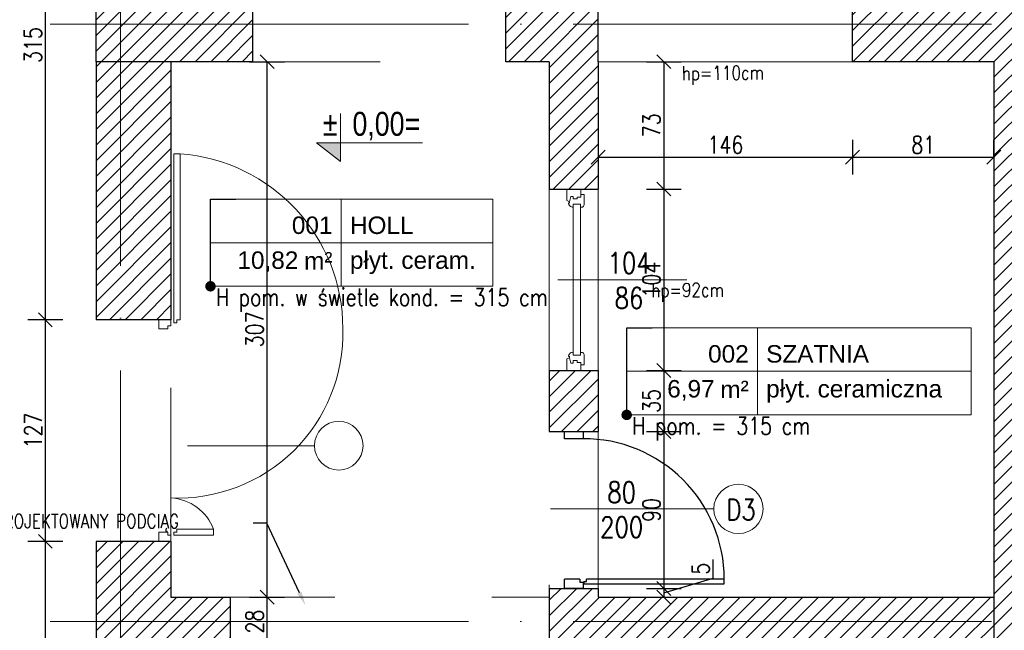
# Model space of a CAD drawing. Header units: millimetres. Extents: x -66901 to 936319, y -323998 to 488548.
# Tile 54 of 84: x 742211 to 747859, y 81952 to 85452. Entities that reach past the tile are written whole.
import ezdxf
from ezdxf import colors
from ezdxf.entities.mleader import LeaderData, LeaderLine
from ezdxf.enums import TextEntityAlignment as Align
from ezdxf.lldxf.tags import DXFTag
from ezdxf.math import Vec2, Vec3

# ---------------------------------------------------------------- set-up
doc = ezdxf.new("R2010")
doc.units = ezdxf.units.MM
doc.header["$LTSCALE"] = 5
doc.header["$MEASUREMENT"] = 0
doc.linetypes.add('ACAD_ISO03W100', pattern=[30, 12, -18])
doc.linetypes.add('ACAD_ISO04W100', pattern=[30, 24, -3, 0, -3])
doc.layers.add('A_DZIAŁOWA_PROJEKTOWANE', color=7, linetype='Continuous', lineweight=18, true_color=0x007cb0)
doc.layers.add('A_HATCH', color=7, linetype='Continuous', lineweight=5, true_color=0x999999)
for name, color, linetype, lineweight in [('A_KONST_ISTNIEJĄCE', 83, 'Continuous', 25), ('A_OPISY', 44, 'Continuous', 9), ('A_OSIE KONSTRUKCYJNE', 150, 'ACAD_ISO04W100', 5), ('A_STOLARKA DRZWIOWA', 30, 'Continuous', 15), ('A_STOLARKA OKIENNA', 141, 'Continuous', 15), ('A_WIDOK', 141, 'Continuous', 13), ('A_WIDOK-NAD', 221, 'DASHED', 13), ('A_WYMIAROWANIE', 7, 'Continuous', 9)]:
    doc.layers.add(name, color=color, linetype=linetype, lineweight=lineweight)
doc.layers.add('A_NIEWIDOCZNE  POMOCNICZE', color=252, linetype='ACAD_ISO03W100', lineweight=5, plot=False)
doc.layers.add('K-S$UPY', color=4, linetype='Continuous')
doc.styles.add('APLUS', font='arial.ttf', dxfattribs={"width": 0.6})
doc.styles.add('ARIAL', font='arial.ttf')
doc.styles.get("Standard").update_dxf_attribs({"font": 'simplex.shx', "width": 0.8})
tags = doc.linetypes.add('DASHED', pattern=[0.75, 0.5, -0.25]).pattern_tags.tags
tags[6:7] = [DXFTag(74, 4), DXFTag(75, 0), DXFTag(340, '0'), DXFTag(46, 1.0), DXFTag(50, 0.0), DXFTag(44, 0.0), DXFTag(45, 0.0)]
tags[4:5] = [DXFTag(74, 4), DXFTag(75, 0), DXFTag(340, '0'), DXFTag(46, 1.0), DXFTag(50, 0.0), DXFTag(44, 0.0), DXFTag(45, 0.0)]
doc.dimstyles.new('1 do 100', dxfattribs={"dimtxt": 10, "dimasz": 8, "dimexe": 10, "dimexo": 10, "dimgap": 2, "dimtad": 1, "dimdec": 0, "dimtxsty": 'Standard', "dimblk": 'OBLIQUE', "dimcen": 2.5, "dimadec": 0, "dimazin": 0, "dimtfac": 1, "dimtdec": 0, "dimtmove": 0, "dimatfit": 3, "dimldrblk": 'OBLIQUE', "dimfxl": 10, "dimfxlon": 1, "dimarcsym": 0})
pattern_1 = [(45, (-15049.4887, -19245.573), (-4.490128, 4.490128), [])]

# ---------------------------------------------------------------- blocks, each defined once
blk = doc.blocks.new('*U608')
for p, q in [((54, 0), (54, -8)), ((54, 0), (60.68, 0)), ((54, 0), (54, -8)), ((60.68, 0), (61.26, -1.55)), ((151.32, 0), (150.74, -1.55)), ((158, 0), (151.32, 0)), ((158, 0), (158, -8)), ((58.24, -2.4), (61.26, -1.55)), ((58.24, -3.73), (58.24, -2.4)), ((59.61, -3.73), (58.24, -3.73)), ((59.61, -6.06), (59.61, -3.73)), ((61.26, -1.55), (62.11, -1.55)), ((62.11, -1.55), (62.01, -1.01)), ((62.75, -7.98), (62.75, -3.66)), ((62.75, -3.66), (64.38, -3.66)), ((149.25, -3.66), (147.62, -3.66)), ((149.25, -7.98), (149.25, -3.66)), ((149.89, -1.55), (149.99, -1.01)), ((150.74, -1.55), (149.89, -1.55)), ((153.76, -2.4), (150.74, -1.55)), ((152.39, -6.06), (152.39, -3.73)), ((152.39, -3.73), (153.76, -3.73)), ((153.76, -3.73), (153.76, -2.4)), ((54, -8), (57.2, -8)), ((57.2, -8), (57.2, -9.92)), ((57.2, -8), (58.59, -8)), ((57.2, -9.92), (63.06, -9.92)), ((58.59, -8), (58.59, -6.06)), ((58.59, -6.06), (59.61, -6.06)), ((64.34, -7.98), (62.75, -7.98)), ((64.34, -9.03), (64.34, -7.98)), ((147.66, -9.03), (147.66, -7.98)), ((147.66, -7.98), (149.25, -7.98)), ((154.8, -9.92), (148.94, -9.92)), ((153.41, -6.06), (152.39, -6.06)), ((153.41, -8), (153.41, -6.06)), ((154.8, -8), (153.41, -8)), ((158, -8), (154.8, -8)), ((154.8, -8), (154.8, -9.92))]:
    blk.add_line(p, q)
blk.add_lwpolyline([(62.75, -3.66), (149.25, -3.66), (149.25, -7.98), (62.75, -7.98)], close=True)
for centre, radius, start, end in [((61.87, -3.52), 2.51, 356.8105, 86.8105), ((150.13, -3.52), 2.51, 93.1895, 183.1895), ((62.97, -8.42), 1.5, 273.3553, 335.6854), ((149.03, -8.42), 1.5, 204.3146, 266.6447)]:
    blk.add_arc(centre, radius, start, end)
blk = doc.blocks.new('*U171')
blk.add_hatch(color=256).paths.add_polyline_path([(0, 0.1532), (-0.198, 0.1532), (0, 0)])
blk.add_line((0, 0.1532), (0, 0.4))
blk.add_lwpolyline([(0, 0.1532), (0, 0), (-0.198, 0.1532), (0.6852, 0.1532)])
at = {"style": 'APLUS', "width": 0.8}
blk.add_attdef('%%P_0.00', text='', height=0.2, dxfattribs=at).set_placement((-0.1457, 0.1532), align=Align.BOTTOM_LEFT)
blk = doc.blocks.new('*U610')
at = {"lineweight": 5}
for p, q in [((-75, -25), (-75, 25)), ((-75, 25), (0, 25)), ((0, 0), (0, 25)), ((0, 25), (122.5, 25)), ((122.5, 25), (122.5, -25)), ((-75, -25), (0, -25)), ((122.5, -25), (0, -25))]:
    blk.add_line(p, q, dxfattribs=at)
at = {"lineweight": 5, "ltscale": 18.5}
for p, q in [((0, 25), (0, -25)), ((-75, 0), (122.5, 0))]:
    blk.add_line(p, q, dxfattribs=at)
at = {"lineweight": 5, "ltscale": 18.5, "insert": (-5, -10.38), "char_height": 10, "attachment_point": 6, "style": 'ARIAL'}
blk.add_mtext('\\A1;m²', dxfattribs=at)
at = {"lineweight": 5, "style": 'ARIAL'}
blk.add_attdef('1NR', text='', height=10, dxfattribs=at).set_placement((-5, 5), align=Align.RIGHT)
blk.add_attdef('2POM', (5, 5), '', height=10, dxfattribs=at)
blk.add_attdef('4PL2', text='', height=10, dxfattribs=at).set_placement((-24.57, -5), align=Align.TOP_RIGHT)
blk.add_attdef('3POS', text='', height=10, dxfattribs=at).set_placement((5, -5), align=Align.TOP_LEFT)
blk = doc.blocks.new('_Dot')
at = {"color": 0, "linetype": 'ByBlock', "lineweight": -2}
blk.add_line((-0.5, 0), (-1, 0), dxfattribs=at)
at = {"color": 0, "linetype": 'ByBlock', "const_width": 0.5}
blk.add_lwpolyline([(-0.25, 0, 1), (0.25, 0, 1)], format="xyb", close=True, dxfattribs=at)
blk = doc.blocks.new('*U611')
at = {"lineweight": 5}
for p, q in [((-75, -25), (-75, 25)), ((-75, 25), (0, 25)), ((0, 0), (0, 25)), ((0, 25), (86.97, 25)), ((86.97, 25), (86.97, -25)), ((-75, -25), (0, -25)), ((86.97, -25), (0, -25))]:
    blk.add_line(p, q, dxfattribs=at)
at = {"lineweight": 5, "ltscale": 18.5}
for p, q in [((0, 25), (0, -25)), ((-75, 0), (86.97, 0))]:
    blk.add_line(p, q, dxfattribs=at)
at = {"lineweight": 5, "ltscale": 18.5, "insert": (-5, -10.38), "char_height": 10, "attachment_point": 6, "style": 'ARIAL'}
blk.add_mtext('\\A1;m²', dxfattribs=at)
at = {"lineweight": 5, "style": 'ARIAL'}
blk.add_attdef('1NR', text='', height=10, dxfattribs=at).set_placement((-5, 5), align=Align.RIGHT)
blk.add_attdef('2POM', (5, 5), '', height=10, dxfattribs=at)
blk.add_attdef('4PL2', text='', height=10, dxfattribs=at).set_placement((-24.57, -5), align=Align.TOP_RIGHT)
blk.add_attdef('3POS', text='', height=10, dxfattribs=at).set_placement((5, -5), align=Align.TOP_LEFT)
blk = doc.blocks.new('OSI')
at = {"layer": 'A_OSIE KONSTRUKCYJNE', "ltscale": 2}
for p, q in [((17829.03, 22227.01), (17829.03, 19966.92)), ((17788.7, 21825.62), (19027.17, 21825.62)), ((17788.7, 21483.12), (19027.17, 21483.12))]:
    blk.add_line(p, q, dxfattribs=at)
blk = doc.blocks.new('_Oblique')
at = {"color": 0, "linetype": 'ByBlock', "lineweight": -2}
blk.add_line((-0.5, -0.5), (0.5, 0.5), dxfattribs=at)
blk = doc.blocks.new('*D534')
at = {"layer": 'A_WYMIAROWANIE', "color": 0, "lineweight": -2, "ltscale": 2, "transparency": 16777216}
for p, q in [((14756.2, 19153.66), (14736.2, 19153.66)), ((14746.2, 18669.66), (14746.2, 19153.66)), ((14756.2, 18669.66), (14736.2, 18669.66))]:
    blk.add_line(p, q, dxfattribs=at)
at = {"layer": 'Defpoints', "color": 0, "ltscale": 2, "transparency": 16777216}
for p in [(14746.2, 19153.66), (14775.26, 19153.66), (14775.26, 18669.66)]:
    blk.add_point(p, dxfattribs=at)
at = {"layer": 'A_WYMIAROWANIE', "color": 0, "lineweight": -2, "ltscale": 2, "transparency": 16777216, "xscale": 8, "yscale": 8, "zscale": 8}
for p, rotation in [((14746.2, 19153.66), 90), ((14746.2, 18669.66), 270)]:
    blk.add_blockref('_Oblique', p, dxfattribs=dict(at, rotation=rotation))
at = {"layer": 'A_WYMIAROWANIE', "color": 0, "ltscale": 2, "transparency": 16777216, "insert": (14739.1, 18911.66), "char_height": 10, "attachment_point": 5, "rotation": 90}
blk.add_mtext('484', dxfattribs=at)
blk = doc.blocks.new('*D535')
at = {"layer": 'A_WYMIAROWANIE', "color": 0, "lineweight": -2, "ltscale": 2, "transparency": 16777216}
for p, q in [((14756.2, 19280.66), (14736.2, 19280.66)), ((14746.2, 19153.66), (14746.2, 19280.66)), ((14756.2, 19153.66), (14736.2, 19153.66))]:
    blk.add_line(p, q, dxfattribs=at)
at = {"layer": 'Defpoints', "color": 0, "ltscale": 2, "transparency": 16777216}
for p in [(14746.2, 19280.66), (14780.5, 19280.66), (14775.26, 19153.66)]:
    blk.add_point(p, dxfattribs=at)
at = {"layer": 'A_WYMIAROWANIE', "color": 0, "lineweight": -2, "ltscale": 2, "transparency": 16777216, "xscale": 8, "yscale": 8, "zscale": 8}
for p, rotation in [((14746.2, 19280.66), 90), ((14746.2, 19153.66), 270)]:
    blk.add_blockref('_Oblique', p, dxfattribs=dict(at, rotation=rotation))
at = {"layer": 'A_WYMIAROWANIE', "color": 0, "ltscale": 2, "transparency": 16777216, "insert": (14739.18, 19217.16), "char_height": 10, "attachment_point": 5, "rotation": 90}
blk.add_mtext('127', dxfattribs=at)
blk = doc.blocks.new('*D536')
at = {"layer": 'A_WYMIAROWANIE', "color": 0, "lineweight": -2, "ltscale": 2, "transparency": 16777216}
for p, q in [((14756.2, 19595.66), (14736.2, 19595.66)), ((14746.2, 19280.66), (14746.2, 19595.66)), ((14756.2, 19280.66), (14736.2, 19280.66))]:
    blk.add_line(p, q, dxfattribs=at)
at = {"layer": 'Defpoints', "color": 0, "ltscale": 2, "transparency": 16777216}
for p in [(14746.2, 19595.66), (14775.26, 19595.66), (14780.5, 19280.66)]:
    blk.add_point(p, dxfattribs=at)
at = {"layer": 'A_WYMIAROWANIE', "color": 0, "lineweight": -2, "ltscale": 2, "transparency": 16777216, "xscale": 8, "yscale": 8, "zscale": 8}
for p, rotation in [((14746.2, 19595.66), 90), ((14746.2, 19280.66), 270)]:
    blk.add_blockref('_Oblique', p, dxfattribs=dict(at, rotation=rotation))
at = {"layer": 'A_WYMIAROWANIE', "color": 0, "ltscale": 2, "transparency": 16777216, "insert": (14739.09, 19438.16), "char_height": 10, "attachment_point": 5, "rotation": 90}
blk.add_mtext('315', dxfattribs=at)
blk = doc.blocks.new('*D557')
at = {"layer": 'A_WYMIAROWANIE', "color": 0, "lineweight": -2, "ltscale": 2, "transparency": 16777216}
for p, q in [((14863.38, 19121.66), (14883.38, 19121.66)), ((14873.38, 19093.66), (14873.38, 19121.66)), ((14863.38, 19093.66), (14883.38, 19093.66))]:
    blk.add_line(p, q, dxfattribs=at)
at = {"layer": 'Defpoints', "color": 0, "ltscale": 2, "transparency": 16777216}
for p in [(14852.26, 19121.66), (14873.38, 19121.66), (14852.26, 19093.66)]:
    blk.add_point(p, dxfattribs=at)
at = {"layer": 'A_WYMIAROWANIE', "color": 0, "lineweight": -2, "ltscale": 2, "transparency": 16777216, "xscale": 8, "yscale": 8, "zscale": 8}
for p, rotation in [((14873.38, 19121.66), 90), ((14873.38, 19093.66), 270)]:
    blk.add_blockref('_Oblique', p, dxfattribs=dict(at, rotation=rotation))
at = {"layer": 'A_WYMIAROWANIE', "color": 0, "ltscale": 2, "transparency": 16777216, "insert": (14866.28, 19107.66), "char_height": 10, "attachment_point": 5, "rotation": 90}
blk.add_mtext('28', dxfattribs=at)
blk = doc.blocks.new('*D558')
at = {"layer": 'A_WYMIAROWANIE', "color": 0, "lineweight": -2, "ltscale": 2, "transparency": 16777216}
for p, q in [((14863.38, 19428.66), (14883.38, 19428.66)), ((14873.38, 19121.66), (14873.38, 19428.66)), ((14863.38, 19121.66), (14883.38, 19121.66))]:
    blk.add_line(p, q, dxfattribs=at)
at = {"layer": 'Defpoints', "color": 0, "ltscale": 2, "transparency": 16777216}
for p in [(14853.01, 19428.66), (14873.38, 19428.66), (14852.26, 19121.66)]:
    blk.add_point(p, dxfattribs=at)
at = {"layer": 'A_WYMIAROWANIE', "color": 0, "lineweight": -2, "ltscale": 2, "transparency": 16777216, "xscale": 8, "yscale": 8, "zscale": 8}
for p, rotation in [((14873.38, 19428.66), 90), ((14873.38, 19121.66), 270)]:
    blk.add_blockref('_Oblique', p, dxfattribs=dict(at, rotation=rotation))
at = {"layer": 'A_WYMIAROWANIE', "color": 0, "ltscale": 2, "transparency": 16777216, "insert": (14866.27, 19275.16), "char_height": 10, "attachment_point": 5, "rotation": 90}
blk.add_mtext('307', dxfattribs=at)
blk = doc.blocks.new('*D559')
at = {"layer": 'A_WYMIAROWANIE', "color": 0, "lineweight": -2, "ltscale": 2, "transparency": 16777216}
for p, q in [((15090.97, 19428.66), (15110.97, 19428.66)), ((15100.97, 19428.66), (15100.97, 19355.66)), ((15090.97, 19355.66), (15110.97, 19355.66))]:
    blk.add_line(p, q, dxfattribs=at)
at = {"layer": 'Defpoints', "color": 0, "ltscale": 2, "transparency": 16777216}
for p in [(15074.78, 19428.66), (15063.26, 19355.66), (15100.97, 19355.66)]:
    blk.add_point(p, dxfattribs=at)
at = {"layer": 'A_WYMIAROWANIE', "color": 0, "lineweight": -2, "ltscale": 2, "transparency": 16777216, "xscale": 8, "yscale": 8, "zscale": 8}
for p, rotation in [((15100.97, 19428.66), 90), ((15100.97, 19355.66), 270)]:
    blk.add_blockref('_Oblique', p, dxfattribs=dict(at, rotation=rotation))
at = {"layer": 'A_WYMIAROWANIE', "color": 0, "ltscale": 2, "transparency": 16777216, "insert": (15093.86, 19392.16), "char_height": 10, "attachment_point": 5, "rotation": 90}
blk.add_mtext('73', dxfattribs=at)
blk = doc.blocks.new('*D560')
at = {"layer": 'A_WYMIAROWANIE', "color": 0, "lineweight": -2, "ltscale": 2, "transparency": 16777216}
for p, q in [((15090.97, 19355.66), (15110.97, 19355.66)), ((15100.97, 19355.66), (15100.97, 19251.66)), ((15090.97, 19251.66), (15110.97, 19251.66))]:
    blk.add_line(p, q, dxfattribs=at)
at = {"layer": 'Defpoints', "color": 0, "ltscale": 2, "transparency": 16777216}
for p in [(15063.26, 19355.66), (15063.26, 19251.66), (15100.97, 19251.66)]:
    blk.add_point(p, dxfattribs=at)
at = {"layer": 'A_WYMIAROWANIE', "color": 0, "lineweight": -2, "ltscale": 2, "transparency": 16777216, "xscale": 8, "yscale": 8, "zscale": 8}
for p, rotation in [((15100.97, 19355.66), 90), ((15100.97, 19251.66), 270)]:
    blk.add_blockref('_Oblique', p, dxfattribs=dict(at, rotation=rotation))
at = {"layer": 'A_WYMIAROWANIE', "color": 0, "ltscale": 2, "transparency": 16777216, "insert": (15093.86, 19303.66), "char_height": 10, "attachment_point": 5, "rotation": 90}
blk.add_mtext('104', dxfattribs=at)
blk = doc.blocks.new('*D561')
at = {"layer": 'A_WYMIAROWANIE', "color": 0, "lineweight": -2, "ltscale": 2, "transparency": 16777216}
for p, q in [((15090.97, 19251.66), (15110.97, 19251.66)), ((15100.97, 19251.66), (15100.97, 19216.66)), ((15090.97, 19216.66), (15110.97, 19216.66))]:
    blk.add_line(p, q, dxfattribs=at)
at = {"layer": 'Defpoints', "color": 0, "ltscale": 2, "transparency": 16777216}
for p in [(15063.26, 19251.66), (15063.26, 19216.66), (15100.97, 19216.66)]:
    blk.add_point(p, dxfattribs=at)
at = {"layer": 'A_WYMIAROWANIE', "color": 0, "lineweight": -2, "ltscale": 2, "transparency": 16777216, "xscale": 8, "yscale": 8, "zscale": 8}
for p, rotation in [((15100.97, 19251.66), 90), ((15100.97, 19216.66), 270)]:
    blk.add_blockref('_Oblique', p, dxfattribs=dict(at, rotation=rotation))
at = {"layer": 'A_WYMIAROWANIE', "color": 0, "ltscale": 2, "transparency": 16777216, "insert": (15093.86, 19234.16), "char_height": 10, "attachment_point": 5, "rotation": 90}
blk.add_mtext('35', dxfattribs=at)
blk = doc.blocks.new('*D562')
at = {"layer": 'A_WYMIAROWANIE', "color": 0, "lineweight": -2, "ltscale": 2, "transparency": 16777216}
for p, q in [((15090.97, 19216.66), (15110.97, 19216.66)), ((15100.97, 19216.66), (15100.97, 19126.66)), ((15090.97, 19126.66), (15110.97, 19126.66))]:
    blk.add_line(p, q, dxfattribs=at)
at = {"layer": 'Defpoints', "color": 0, "ltscale": 2, "transparency": 16777216}
for p in [(15063.26, 19216.66), (15063.26, 19126.66), (15100.97, 19126.66)]:
    blk.add_point(p, dxfattribs=at)
at = {"layer": 'A_WYMIAROWANIE', "color": 0, "lineweight": -2, "ltscale": 2, "transparency": 16777216, "xscale": 8, "yscale": 8, "zscale": 8}
for p, rotation in [((15100.97, 19216.66), 90), ((15100.97, 19126.66), 270)]:
    blk.add_blockref('_Oblique', p, dxfattribs=dict(at, rotation=rotation))
at = {"layer": 'A_WYMIAROWANIE', "color": 0, "ltscale": 2, "transparency": 16777216, "insert": (15093.86, 19171.66), "char_height": 10, "attachment_point": 5, "rotation": 90}
blk.add_mtext('90', dxfattribs=at)
blk = doc.blocks.new('*D563')
at = {"layer": 'A_WYMIAROWANIE', "color": 0, "lineweight": -2, "ltscale": 2, "transparency": 16777216}
for p, q in [((15129.22, 19132.64), (15129.22, 19143.27)), ((15100.97, 19124.16), (15129.22, 19132.64)), ((15090.97, 19126.66), (15110.97, 19126.66)), ((15100.97, 19126.66), (15100.97, 19121.66)), ((15090.97, 19121.66), (15110.97, 19121.66))]:
    blk.add_line(p, q, dxfattribs=at)
at = {"layer": 'Defpoints', "color": 0, "ltscale": 2, "transparency": 16777216}
for p in [(15063.26, 19126.66), (15073.64, 19121.66), (15100.97, 19121.66)]:
    blk.add_point(p, dxfattribs=at)
at = {"layer": 'A_WYMIAROWANIE', "color": 0, "lineweight": -2, "ltscale": 2, "transparency": 16777216, "xscale": 8, "yscale": 8, "zscale": 8}
for p, rotation in [((15100.97, 19126.66), 90), ((15100.97, 19121.66), 270)]:
    blk.add_blockref('_Oblique', p, dxfattribs=dict(at, rotation=rotation))
at = {"layer": 'A_WYMIAROWANIE', "color": 0, "ltscale": 2, "transparency": 16777216, "insert": (15122.14, 19137.95), "char_height": 10, "attachment_point": 5, "rotation": 90}
blk.add_mtext('5', dxfattribs=at)
blk = doc.blocks.new('*D564')
at = {"layer": 'A_WYMIAROWANIE', "color": 0, "lineweight": -2, "ltscale": 2, "transparency": 16777216}
for p, q in [((15209.26, 19383.9), (15209.26, 19363.9)), ((15063.26, 19382.16), (15063.26, 19363.9)), ((15063.26, 19373.9), (15209.26, 19373.9))]:
    blk.add_line(p, q, dxfattribs=at)
at = {"layer": 'Defpoints', "color": 0, "ltscale": 2, "transparency": 16777216}
for p in [(15209.26, 19428.66), (15063.26, 19392.16), (15209.26, 19373.9)]:
    blk.add_point(p, dxfattribs=at)
at = {"layer": 'A_WYMIAROWANIE', "color": 0, "lineweight": -2, "ltscale": 2, "transparency": 16777216, "xscale": 8, "yscale": 8, "zscale": 8, "rotation": 180}
blk.add_blockref('_Oblique', (15063.26, 19373.9), dxfattribs=at)
at = {"layer": 'A_WYMIAROWANIE', "color": 0, "lineweight": -2, "ltscale": 2, "transparency": 16777216, "xscale": 8, "yscale": 8, "zscale": 8}
blk.add_blockref('_Oblique', (15209.26, 19373.9), dxfattribs=at)
at = {"layer": 'A_WYMIAROWANIE', "color": 0, "ltscale": 2, "transparency": 16777216, "insert": (15136.26, 19381), "char_height": 10, "attachment_point": 5}
blk.add_mtext('146', dxfattribs=at)
blk = doc.blocks.new('*D565')
at = {"layer": 'A_WYMIAROWANIE', "color": 0, "lineweight": -2, "ltscale": 2, "transparency": 16777216}
for p, q in [((15209.26, 19383.9), (15209.26, 19363.9)), ((15290.26, 19373.9), (15290.26, 19383.9)), ((15209.26, 19373.9), (15290.26, 19373.9))]:
    blk.add_line(p, q, dxfattribs=at)
at = {"layer": 'Defpoints', "color": 0, "ltscale": 2, "transparency": 16777216}
for p in [(15209.26, 19428.66), (15290.26, 19373.9), (15290.26, 19373.9)]:
    blk.add_point(p, dxfattribs=at)
at = {"layer": 'A_WYMIAROWANIE', "color": 0, "lineweight": -2, "ltscale": 2, "transparency": 16777216, "xscale": 8, "yscale": 8, "zscale": 8, "rotation": 180}
blk.add_blockref('_Oblique', (15209.26, 19373.9), dxfattribs=at)
at = {"layer": 'A_WYMIAROWANIE', "color": 0, "lineweight": -2, "ltscale": 2, "transparency": 16777216, "xscale": 8, "yscale": 8, "zscale": 8}
blk.add_blockref('_Oblique', (15290.26, 19373.9), dxfattribs=at)
at = {"layer": 'A_WYMIAROWANIE', "color": 0, "ltscale": 2, "transparency": 16777216, "insert": (15249.76, 19381), "char_height": 10, "attachment_point": 5}
blk.add_mtext('81', dxfattribs=at)
blk = doc.blocks.new('A$C704C2890')
at = {"layer": 'A_HATCH'}
h = blk.add_hatch(dxfattribs=at)
h.set_pattern_fill('ANSI31', color=256, scale=2)
h.set_pattern_definition(pattern_1)
h.paths.add_polyline_path([(2024, -1237), (1954, -1237), (1914, -1237), (1914, -1280), (1958, -1280), (1958, -1294), (2024, -1294)])
h.paths.add_polyline_path([(1739, -1237), (1567, -1237), (1567, -1280), (1739, -1280)])
h.paths.add_polyline_path([(1467, -1144), (1439, -1144), (1439, -1237), (1467, -1237)])
h.paths.add_polyline_path([(1467, -1019), (1439, -1019), (1439, -1044), (1467, -1044)])
h.paths.add_polyline_path([(1467, -507), (1439, -507), (1439, -931), (1467, -931)])
h.paths.add_polyline_path([(1516, -597), (1467, -597), (1467, -667), (1516, -667)])
h.paths.add_polyline_path([(1516, -479), (1482, -479), (1482, -447), (1475.1, -447), (1439, -447), (1439, -507), (1467, -507), (1516, -507)])
h.paths.add_polyline_path([(1954, -479), (1727, -479), (1727, -474), (1699, -474), (1699, -479), (1699, -507), (1954, -507)])
h.paths.add_polyline_path([(1727, -349), (1699, -349), (1699, -384), (1727, -384)])
h.paths.add_polyline_path([(1727, -172), (1727, -129), (1674, -129), (1674, -136.43), (1674, -172), (1699, -172), (1699, -245), (1727, -245)])
h.paths.add_polyline_path([(1482, 38), (1411, 38), (1411, 30), (1411, -5), (1439, -5), (1439, -172), (1529, -172), (1529, -129), (1482, -129)])
h.paths.add_polyline_path([(1482, -172), (1439, -172), (1439, -320), (1482, -320)])
h = blk.add_hatch(dxfattribs=at)
h.set_pattern_fill('ANSI31', color=256, scale=2)
h.set_pattern_definition(pattern_1)
h.paths.add_polyline_path([(2428, 38), (2345, 38), (2345, 25), (2345, -5), (2385, -5), (2385, -312), (2428, -312)])
h.paths.add_polyline_path([(2428, -467), (2420, -467), (2385, -467), (2385, -585), (2428, -585)])
h.paths.add_polyline_path([(2428, -740), (2385, -740), (2385, -964), (2355, -964), (2355, -1029), (2385, -1029), (2385, -1391), (2024, -1391), (2000, -1391), (1958, -1391), (1958, -1434), (2428, -1434)])
h.paths.add_polyline_path([(1995, 38), (1888, 38), (1888, -3), (1919, -3), (1919, -129), (1962, -129), (1962, -5), (1995, -5)])
h.paths.add_polyline_path([(2149, -1029), (2149, -964), (2024, -964), (2024, -172), (2024, -129), (1919, -129), (1873, -129), (1873, -172), (1954, -172), (1954, -1142), (2024, -1142), (2024, -1029)])
at = {"color": 144}
for p, q in [((1716.58, -468.64), (1716.58, -470.42)), ((1720.27, -470.05), (1720.27, -468.66)), ((1716.58, -470.42), (1718.36, -470.42)), ((1718.88, -470.05), (1720.27, -470.05))]:
    blk.add_line(p, q, dxfattribs=at)
for points in [[(1707.64, -384), (1718.36, -384), (1718.36, -388.17), (1707.64, -388.17), (1707.64, -384)], [(1716.58, -468.64), (1707.64, -468.64)], [(1718.36, -470.42), (1718.36, -474), (1707.64, -474), (1707.64, -468.64)], [(1718.88, -471.44), (1799.35, -471.44), (1799.35, -468.66), (1720.27, -468.66)], [(1718.88, -470.05), (1718.88, -471.44)]]:
    blk.add_lwpolyline(points, dxfattribs=at)
blk.add_arc((1718.86, -468.66), 80.48, 359.9989, 90.3548, dxfattribs=at)
at = {"layer": 'A_KONST_ISTNIEJĄCE', "ltscale": 2}
for p, q in [((1529, -172), (1529, -129)), ((1674, -172), (1674, -129)), ((1727, -172), (1727, -129)), ((1873, -172), (1873, -129)), ((1439, -172), (1439, -320)), ((1482, -172), (1482, -320)), ((1699, -172), (1699, -245)), ((1727, -172), (1727, -245)), ((1954, -172), (1873, -172)), ((1954, -172), (1954, -1142)), ((1699, -245), (1727, -245)), ((1482, -320), (1439, -320)), ((1699, -349), (1699, -384)), ((1699, -349), (1727, -349)), ((1727, -349), (1727, -384)), ((1699, -384), (1727, -384)), ((1439, -447), (1439, -931)), ((1482, -447), (1439, -447)), ((1482, -447), (1482, -479)), ((1699, -474), (1699, -479)), ((1699, -474), (1727, -474)), ((1727, -474), (1727, -479)), ((1482, -479), (1516, -479)), ((1516, -479), (1516, -507)), ((1699, -479), (1699, -507)), ((1727, -479), (1954, -479))]:
    blk.add_line(p, q, dxfattribs=at)
for points in [[(1529, -172), (1439, -172), (1439, -5), (1411, -5)], [(1699, -172), (1674, -172)]]:
    blk.add_lwpolyline(points, dxfattribs=at)
at = {"layer": 'A_NIEWIDOCZNE  POMOCNICZE', "ltscale": 2}
blk.add_lwpolyline([(1482, -172), (1699, -172), (1699, -507), (1736.86, -507), (1736.86, -652), (1516, -652), (1516, -597), (1467, -597), (1467, -507), (1516, -507), (1516, -479), (1482, -479), (1482, -172)], dxfattribs=at)
blk.add_lwpolyline([(1727, -172), (1954, -172), (1954, -479), (1727, -479)], close=True, dxfattribs=at)
at = {"layer": 'A_OPISY', "transparency": 33554559}
blk.add_line((1777.9, -297), (1703.92, -297), dxfattribs=at)
at = {"layer": 'A_OPISY'}
blk.add_line((1491.39, -392.16), (1564.31, -392.16), dxfattribs=at)
at = {"layer": 'A_OPISY', "color": 144, "transparency": 33554559}
blk.add_line((1793.37, -428.41), (1699.71, -428.41), dxfattribs=at)
at = {"layer": 'A_OPISY', "transparency": 33554559}
blk.add_lwpolyline([(1482, -422.07, 0.435501), (1580.58, -325.21)], format="xyb", dxfattribs=at)
at = {"layer": 'A_OPISY'}
blk.add_circle((1578.26, -392.16), 13.95, dxfattribs=at)
at = {"layer": 'A_OPISY', "color": 144, "transparency": 33554559}
blk.add_circle((1807.52, -428.41), 14.15, dxfattribs=at)
at = {"layer": 'A_STOLARKA DRZWIOWA', "transparency": 33554559}
for points in [[(1485.45, -321.72), (1485.45, -321.72), (1485.45, -319.97), (1487.2, -319.97), (1487.2, -224.84), (1483.71, -224.84), (1483.71, -321.72)], [(1475.1, -325.24), (1475.1, -320), (1482, -320), (1482, -323.49), (1480.25, -323.49), (1480.25, -325.24)], [(1483.71, -441.76), (1483.71, -441.76), (1485.45, -441.76), (1485.45, -440.01), (1506.43, -440.01), (1506.43, -443.51), (1483.71, -443.51)], [(1475.1, -441.76), (1475.1, -447), (1482, -447), (1482, -443.51), (1480.25, -443.51), (1480.25, -441.76)]]:
    blk.add_lwpolyline(points, close=True, dxfattribs=at)
for points in [[(1487.2, -224.84, -0.39367), (1580.58, -325.21)], [(1482, -422.07, -0.292309), (1506.43, -440.01)]]:
    blk.add_lwpolyline(points, format="xyb", dxfattribs=at)
at = {"layer": 'A_WIDOK', "ltscale": 2}
for p, q in [((1727, -172), (1873, -172)), ((1699, -245), (1699, -349)), ((1727, -245), (1727, -349))]:
    blk.add_line(p, q, dxfattribs=at)
at = {"layer": 'A_WIDOK-NAD', "color": 144, "linetype": 'ACAD_ISO03W100'}
blk.add_line((1516, -479), (1699, -479), dxfattribs=at)
at = {"layer": 'A_OPISY', "transparency": 33554687, "xscale": 68.67492864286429, "yscale": 68.67492864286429, "zscale": 68.67492864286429, "rotation": 1.435389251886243e-05}
blk.add_blockref('*U171', (1579.15, -229.14), dxfattribs=at).add_auto_attribs({'%%P_0.00': '%%p  0,00='})
at = {"layer": 'A_OPISY'}
for name, p, values in [('*U611', (1579.64, -275.78), {'1NR': '001', '2POM': 'HOLL', '3POS': 'płyt. ceram.', '4PL2': '10,82'}), ('*U610', (1818.4, -349.52), {'1NR': '002', '2POM': 'SZATNIA', '3POS': 'płyt. ceramiczna', '4PL2': '6,97'})]:
    blk.add_blockref(name, p, dxfattribs=at).add_auto_attribs(values)
at = {"layer": 'A_OSIE KONSTRUKCYJNE'}
blk.add_blockref('OSI', (-16376.03, -21976.12), dxfattribs=at)
at = {"layer": 'A_STOLARKA OKIENNA', "transparency": 33554559, "xscale": -1, "rotation": 90}
blk.add_blockref('*U608', (1709, -191), dxfattribs=at)
at = {"layer": 'A_OPISY', "transparency": 33554559, "char_height": 8, "width": 44.3905, "attachment_point": 5, "rotation": 0.4248}
for s, insert in [('hp=110cm', (1798.58, -179.74)), ('hp=92cm', (1778.35, -304.22))]:
    blk.add_mtext(s, dxfattribs=dict(at, insert=insert))
at = {"layer": 'A_OPISY', "transparency": 33554559, "insert": (1744.74, -297.45), "char_height": 12, "width": 44.3905, "attachment_point": 5}
blk.add_mtext('104\\P86', dxfattribs=at)
at = {"layer": 'A_OPISY', "char_height": 10, "width": 254.3544, "attachment_point": 1}
for s, insert in [('H pom. w świetle kond. = 315 cm', (1507.83, -302.03)), ('H pom. = 315 cm', (1746.59, -375.77))]:
    blk.add_mtext(s, dxfattribs=dict(at, insert=insert))
at = {"layer": 'A_OPISY', "color": 144, "transparency": 33554559, "char_height": 12, "width": 44.3905, "attachment_point": 5}
for s, insert in [('80\\P200', (1740.52, -428.86)), ('D3', (1809.02, -428.86))]:
    blk.add_mtext(s, dxfattribs=dict(at, insert=insert))
at = {"layer": 'A_OPISY'}
for tag, p in [('90+15', (1523.57, -388.18)), ('200', (1523.57, -407.04))]:
    blk.add_attdef(tag, p, '', height=9.86, dxfattribs=at)
blk.add_attdef('OZ', (1572.64, -382.31), '', height=9.86, rotation=270, dxfattribs=at)
at = {"layer": 'A_WYMIAROWANIE', "ltscale": 2}
dim = blk.add_linear_dim(base=(1954, 19428.66), p1=(1873, -172), p2=(1954, 19428.66), dimstyle='1 do 100', override={"dimtmove": 1}, dxfattribs=at)
dim.commit()
dim.dimension.update_dxf_attribs({"geometry": '*D565', "text_midpoint": (1913.5, -219.66), "insert": (-13336.26, -19600.66)})
for base, p1, p2, picture, middle in [((1409.95, -5), (1444.24, -320), (1439, -5), '*D536', (1402.84, -162.5)), ((1537.12, -172), (1516, -479), (1516.75, -172), '*D558', (1530.01, -325.5)), ((1764.71, -349), (1727, -245), (1727, -349), '*D560', (1757.6, -297)), ((1409.95, -320), (1439, -447), (1444.24, -320), '*D535', (1402.93, -383.5)), ((1764.71, -384), (1727, -349), (1727, -384), '*D561', (1757.6, -366.5)), ((1764.71, -474), (1727, -384), (1727, -474), '*D562', (1757.6, -429)), ((1409.95, -447), (1439, -931), (1439, -447), '*D534', (1402.84, -689)), ((1764.71, -479), (1727, -474), (1737.39, -479), '*D563', (1785.88, -466.02)), ((1537.12, -479), (1516, -507), (1516, -479), '*D557', (1530.02, -493))]:
    dim = blk.add_linear_dim(base=base, p1=p1, p2=p2, angle=90, dimstyle='1 do 100', override={"dimtmove": 1}, dxfattribs=at)
    dim.commit()
    dim.dimension.update_dxf_attribs({"geometry": picture, "text_midpoint": middle, "insert": (-13336.26, -19600.66)})
dim = blk.add_linear_dim(base=(1764.71, -245), p1=(1738.52, -172), p2=(1727, -245), angle=90, dimstyle='1 do 100', dxfattribs=at)
dim.commit()
dim.dimension.update_dxf_attribs({"geometry": '*D559', "text_midpoint": (1757.6, -208.5), "insert": (-13336.26, -19600.66)})
dim = blk.add_linear_dim(base=(1873, -226.76), p1=(1727, -208.5), p2=(1873, -172), dimstyle='1 do 100', dxfattribs=at)
dim.commit()
dim.dimension.update_dxf_attribs({"geometry": '*D564', "text_midpoint": (1800, -219.66), "insert": (-13336.26, -19600.66)})
at = {"layer": 'A_DZIAŁOWA_PROJEKTOWANE', "ltscale": 2}
ml = blk.add_multileader_mtext('Standard', dxfattribs=at)
ml.set_content('PROJEKTOWANY PODCIĄG', color=256)
ml.set_leader_properties()
ml.build(insert=Vec2(0, 0))
ml.multileader.update_dxf_attribs({"arrow_head_size": 8})
ctx = ml.context
ctx.base_point, ctx.char_height, ctx.arrow_head_size, ctx.plane_origin = Vec3(1404.08, -436.62), 8, 8, Vec3(1427.96, -451.77)
notes = []
notes.append((ctx, [(0, (1, 1, 0), (1537.07, -436.62), (-1, 0), 8, [(0, [(1559.1, -483.68)], 0, [])])]))
ctx.mtext.insert, ctx.mtext.width, ctx.mtext.defined_height, ctx.mtext.flow_direction = Vec3(1380.22, -431.45), 189.5849, 56.48, 5
at = {"layer": 'A_OPISY'}
ml = blk.add_multileader_mtext('Standard', dxfattribs=at)
ml.set_content('', color=256)
ml.set_leader_properties()
ml.set_arrow_properties(name='DOT')
ml.build(insert=Vec2(0, 0))
ml.multileader.update_dxf_attribs({"arrow_head_size": 6})
ctx = ml.context
ctx.base_point, ctx.arrow_head_size, ctx.plane_origin = Vec3(1519.17, -250.78), 6, Vec3(1302.63, 216.93)
notes.append((ctx, [(0, (1, 1, 0), (1504.64, -250.78), (1, 0), 14.52, [(0, [(1504.64, -300.78)], 0, [])])]))
ctx.mtext.insert, ctx.mtext.flow_direction = Vec3(1521.17, -248.78), 5
ml = blk.add_multileader_mtext('Standard', dxfattribs=at)
ml.set_content('', color=256)
ml.set_leader_properties()
ml.set_arrow_properties(name='DOT')
ml.build(insert=Vec2(0, 0))
ml.multileader.update_dxf_attribs({"arrow_head_size": 6})
ctx = ml.context
ctx.base_point, ctx.arrow_head_size, ctx.plane_origin = Vec3(1757.92, -324.52), 6, Vec3(1541.39, 143.18)
notes.append((ctx, [(0, (1, 1, 0), (1743.4, -324.52), (1, 0), 14.52, [(0, [(1743.4, -374.52)], 0, [])])]))
ctx.mtext.insert, ctx.mtext.flow_direction = Vec3(1759.92, -322.52), 5
for ctx, leaders in notes:
    for number, flags, end, landing, length, lines in leaders:
        leader = LeaderData()
        leader.index, (leader.has_last_leader_line, leader.has_dogleg_vector, leader.attachment_direction) = number, flags
        leader.last_leader_point, leader.dogleg_vector, leader.dogleg_length = Vec3(end), Vec3(landing), length
        for number, points, colour, breaks in lines:
            line = LeaderLine()
            line.index, line.vertices, line.color, line.breaks = number, Vec3.list(points), colors.encode_raw_color(colour), breaks
            leader.lines.append(line)
        ctx.leaders.append(leader)

msp = doc.modelspace()

# ---------------------------------------------------------------- block references
at = {"layer": 'K-S$UPY', "xscale": 10, "yscale": 10, "zscale": 10}
msp.add_blockref('A$C704C2890', (728259, 86931.848), dxfattribs=at)

doc.saveas('drawing.dxf')
